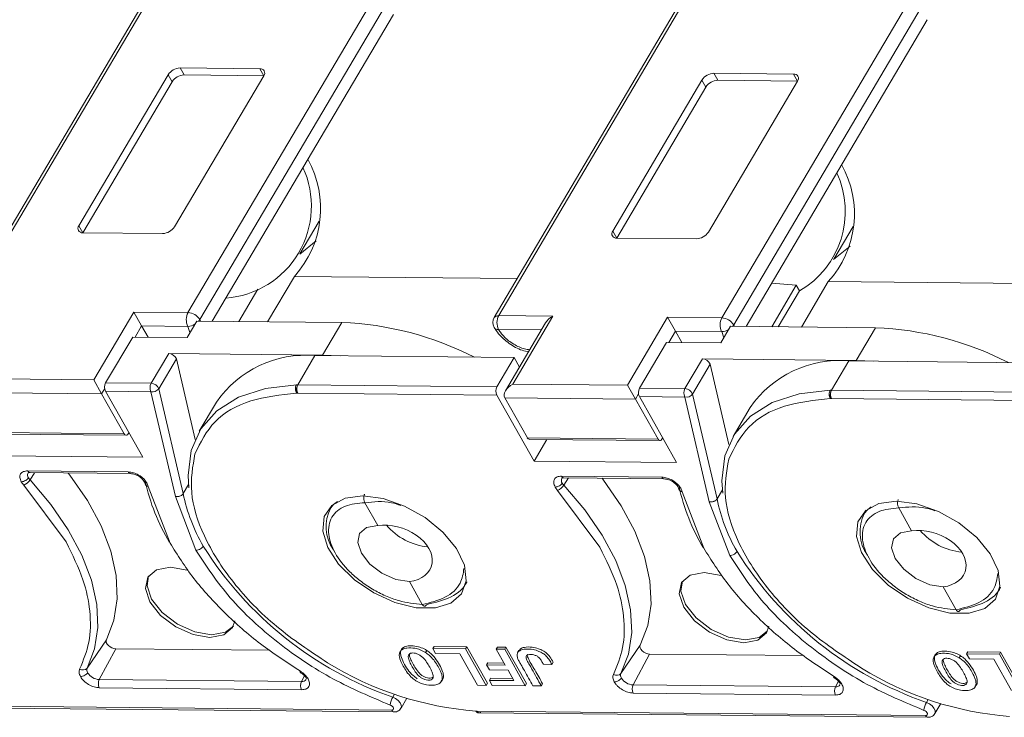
# Model space of a CAD drawing. Header units: millimetres. Extents: x 2978 to 3606, y -417 to 23.
# Tile 20 of 28: x 3307 to 3358, y -91 to -55. Entities that reach past the tile are written whole.
import ezdxf

# ---------------------------------------------------------------- set-up
doc = ezdxf.new("R2010")
doc.units = ezdxf.units.MM

msp = doc.modelspace()

# ---------------------------------------------------------------- linework, layer by layer
at = {"color": 7, "linetype": 'Continuous', "lineweight": 15}
for p, q in [((3313.995, -53.417), (3304.17, -70.046)), ((3304.4, -69.945), (3314.225, -53.316)), ((3325.655, -53.429), (3315.83, -70.059)), ((3326.264, -53.789), (3316.439, -70.418)), ((3341.346, -53.689), (3331.521, -70.318)), ((3331.751, -70.217), (3341.575, -53.588)), ((3353.006, -53.701), (3343.181, -70.331)), ((3353.614, -54.061), (3343.79, -70.69)), ((3317.071, -70.5), (3326.353, -54.79)), ((3344.422, -70.772), (3353.703, -55.062)), ((3314.812, -57.882), (3310.243, -65.615)), ((3315.012, -58.238), (3314.812, -57.882)), ((3315.142, -65.663), (3319.71, -57.931)), ((3319.51, -57.575), (3315.428, -57.535)), ((3315.428, -57.535), (3315.628, -57.89)), ((3319.71, -57.931), (3315.628, -57.89)), ((3319.51, -57.575), (3319.71, -57.931)), ((3346.86, -57.847), (3342.778, -57.807)), ((3342.778, -57.807), (3342.979, -58.162)), ((3346.86, -57.847), (3347.061, -58.203)), ((3315.012, -58.238), (3310.444, -65.97)), ((3342.162, -58.154), (3337.594, -65.887)), ((3342.363, -58.51), (3337.795, -66.242)), ((3342.363, -58.51), (3342.162, -58.154)), ((3342.493, -65.935), (3347.061, -58.203)), ((3347.061, -58.203), (3342.979, -58.162)), ((3321.568, -67.053), (3322.555, -65.384)), ((3310.243, -65.615), (3310.444, -65.97)), ((3310.444, -65.97), (3314.526, -66.011)), ((3337.594, -65.887), (3337.795, -66.242)), ((3348.919, -67.325), (3349.905, -65.655)), ((3322.399, -66.394), (3321.558, -67.071)), ((3337.795, -66.242), (3341.877, -66.283)), ((3349.749, -66.666), (3348.908, -67.343)), ((3321.284, -68.205), (3319.911, -70.528)), ((3321.284, -68.205), (3332.702, -68.318)), ((3345.735, -68.549), (3346.999, -68.66)), ((3348.634, -68.477), (3347.262, -70.8)), ((3348.634, -68.477), (3360.053, -68.59)), ((3318.435, -70.513), (3319.411, -68.862)), ((3345.744, -70.785), (3346.999, -68.66)), ((3347.16, -68.945), (3346.072, -70.788)), ((3346.999, -68.66), (3347.16, -68.945)), ((3313.054, -70.031), (3311.001, -73.506)), ((3315.83, -70.059), (3313.054, -70.031)), ((3313.456, -70.742), (3313.054, -70.031)), ((3315.78, -71.344), (3316.283, -70.492)), ((3316.283, -70.492), (3323.706, -70.566)), ((3316.439, -70.418), (3316.479, -70.494)), ((3323.706, -70.566), (3322.72, -72.235)), ((3334.527, -70.244), (3331.751, -70.217)), ((3334.15, -70.594), (3332.097, -74.07)), ((3332.473, -73.72), (3334.527, -70.244)), ((3340.405, -70.303), (3338.352, -73.778)), ((3343.181, -70.331), (3340.405, -70.303)), ((3340.806, -71.014), (3340.405, -70.303)), ((3313.116, -71.318), (3313.456, -70.742)), ((3313.784, -71.324), (3313.456, -70.742)), ((3313.456, -70.742), (3315.823, -70.766)), ((3315.823, -70.766), (3315.933, -71.085)), ((3331.744, -70.924), (3333.942, -70.946)), ((3340.466, -71.59), (3340.806, -71.014)), ((3341.134, -71.596), (3340.806, -71.014)), ((3340.806, -71.014), (3343.174, -71.038)), ((3343.13, -71.616), (3343.634, -70.764)), ((3343.174, -71.038), (3343.283, -71.357)), ((3343.634, -70.764), (3351.056, -70.838)), ((3343.79, -70.69), (3343.83, -70.766)), ((3351.056, -70.838), (3350.07, -72.507)), ((3311.611, -73.66), (3312.996, -71.316)), ((3312.996, -71.316), (3315.78, -71.344)), ((3338.962, -73.932), (3340.347, -71.588)), ((3340.347, -71.588), (3343.13, -71.616)), ((3314.841, -72.157), (3313.939, -73.683)), ((3314.332, -73.961), (3315.234, -72.434)), ((3322.72, -72.235), (3314.841, -72.157)), ((3315.234, -72.434), (3316.195, -76.552)), ((3321.455, -73.758), (3322.337, -72.267)), ((3332.543, -72.368), (3322.341, -72.267)), ((3322.72, -72.235), (3323.624, -72.279)), ((3332.543, -72.368), (3331.662, -73.859)), ((3332.543, -72.368), (3332.816, -72.852)), ((3342.191, -72.429), (3341.289, -73.955)), ((3350.07, -72.507), (3342.191, -72.429)), ((3348.806, -74.03), (3349.687, -72.538)), ((3359.894, -72.64), (3349.692, -72.539)), ((3350.07, -72.507), (3350.974, -72.551)), ((3341.682, -74.233), (3342.584, -72.706)), ((3342.584, -72.706), (3343.546, -76.824)), ((3311.001, -73.506), (3305.123, -73.448)), ((3311.402, -74.217), (3311.001, -73.506)), ((3304.708, -74.151), (3311.402, -74.217)), ((3311.402, -74.217), (3311.562, -73.947)), ((3311.607, -74.089), (3313.512, -77.466)), ((3313.934, -74.112), (3311.607, -74.089)), ((3313.939, -73.683), (3311.611, -73.66)), ((3315.187, -79.478), (3313.934, -74.112)), ((3315.585, -79.33), (3314.332, -73.961)), ((3321.384, -73.762), (3321.453, -73.758)), ((3331.662, -73.859), (3321.453, -73.758)), ((3338.352, -73.778), (3332.473, -73.72)), ((3338.753, -74.489), (3338.352, -73.778)), ((3341.289, -73.955), (3338.962, -73.932)), ((3348.734, -74.034), (3348.804, -74.03)), ((3359.012, -74.131), (3348.804, -74.03)), ((3311.402, -74.217), (3312.561, -76.272)), ((3317.289, -74.645), (3316.407, -76.139)), ((3321.451, -74.187), (3321.391, -74.186)), ((3331.658, -74.288), (3321.451, -74.187)), ((3333.563, -77.665), (3331.658, -74.288)), ((3332.058, -74.423), (3338.753, -74.489)), ((3333.217, -76.477), (3332.058, -74.423)), ((3338.753, -74.489), (3338.913, -74.219)), ((3338.753, -74.489), (3339.912, -76.544)), ((3338.958, -74.361), (3340.863, -77.738)), ((3341.285, -74.384), (3338.958, -74.361)), ((3342.538, -79.75), (3341.285, -74.384)), ((3342.936, -79.602), (3341.682, -74.233)), ((3348.802, -74.459), (3348.741, -74.458)), ((3359.008, -74.56), (3348.802, -74.459)), ((3344.64, -74.917), (3343.758, -76.411)), ((3312.561, -76.272), (3305.867, -76.205)), ((3305.968, -76.28), (3312.663, -76.346)), ((3339.912, -76.544), (3333.217, -76.477)), ((3333.318, -76.552), (3340.013, -76.618)), ((3334.215, -76.56), (3333.563, -77.665)), ((3313.512, -77.466), (3306.212, -77.393)), ((3340.863, -77.738), (3333.563, -77.665)), ((3307.62, -78.167), (3312.761, -78.218)), ((3307.637, -78.276), (3307.641, -78.271)), ((3307.97, -78.259), (3307.736, -78.631)), ((3307.742, -78.257), (3312.884, -78.308)), ((3334.97, -78.439), (3340.112, -78.49)), ((3334.988, -78.548), (3334.991, -78.542)), ((3335.321, -78.531), (3335.086, -78.903)), ((3335.093, -78.529), (3340.235, -78.58)), ((3307.418, -78.897), (3307.29, -78.724)), ((3309.58, -81.808), (3307.418, -78.897)), ((3313.727, -78.788), (3313.793, -78.96)), ((3313.793, -78.96), (3314.91, -81.861)), ((3315.585, -79.33), (3315.859, -78.867)), ((3334.769, -79.169), (3334.641, -78.996)), ((3336.93, -82.08), (3334.769, -79.169)), ((3341.077, -79.06), (3341.143, -79.232)), ((3342.936, -79.602), (3343.21, -79.139)), ((3316.237, -82.23), (3315.187, -79.478)), ((3341.143, -79.232), (3342.261, -82.133)), ((3323.23, -79.907), (3323.074, -80.171)), ((3325.553, -80.965), (3324.894, -79.797)), ((3343.588, -82.502), (3342.538, -79.75)), ((3350.581, -80.179), (3350.425, -80.443)), ((3352.904, -81.237), (3352.245, -80.068)), ((3327.834, -85.007), (3327.174, -83.839)), ((3355.184, -85.279), (3354.525, -84.111)), ((3310.663, -88.265), (3311.648, -86.818)), ((3312.128, -87.274), (3311.285, -88.856)), ((3320.023, -87.352), (3312.128, -87.274)), ((3328.437, -87.16), (3328.374, -87.266)), ((3328.374, -87.266), (3328.519, -87.523)), ((3330.052, -87.283), (3328.374, -87.266)), ((3328.437, -87.16), (3330.114, -87.176)), ((3330.052, -87.283), (3330.114, -87.176)), ((3330.114, -87.176), (3331.168, -89.044)), ((3331.624, -87.298), (3331.687, -87.192)), ((3331.687, -87.192), (3332.121, -87.196)), ((3332.058, -87.303), (3332.121, -87.196)), ((3332.121, -87.196), (3333.175, -89.064)), ((3338.013, -88.537), (3338.998, -87.09)), ((3328.061, -87.36), (3327.998, -87.467)), ((3328.519, -87.523), (3329.762, -87.535)), ((3329.762, -87.535), (3330.671, -89.147)), ((3331.105, -89.151), (3330.052, -87.283)), ((3332.058, -87.303), (3331.624, -87.298)), ((3331.624, -87.298), (3332.085, -88.115)), ((3333.112, -89.171), (3332.058, -87.303)), ((3332.784, -87.37), (3332.721, -87.476)), ((3339.478, -87.546), (3338.636, -89.128)), ((3347.374, -87.624), (3339.478, -87.546)), ((3355.411, -87.632), (3355.348, -87.739)), ((3355.787, -87.432), (3355.724, -87.538)), ((3355.724, -87.538), (3355.869, -87.795)), ((3357.402, -87.555), (3355.724, -87.538)), ((3355.787, -87.432), (3357.465, -87.448)), ((3357.402, -87.555), (3357.465, -87.448)), ((3358.456, -89.423), (3357.402, -87.555)), ((3357.465, -87.448), (3358.519, -89.316)), ((3331.196, -87.999), (3331.133, -88.105)), ((3331.277, -88.362), (3331.133, -88.105)), ((3332.085, -88.115), (3331.133, -88.105)), ((3331.196, -87.999), (3332.024, -88.007)), ((3334.041, -88.073), (3334.475, -88.078)), ((3334.475, -88.078), (3334.538, -87.971)), ((3355.869, -87.795), (3357.113, -87.807)), ((3357.113, -87.807), (3358.022, -89.419)), ((3321.651, -88.959), (3321.807, -88.667)), ((3332.229, -88.371), (3331.277, -88.362)), ((3332.533, -88.91), (3332.229, -88.371)), ((3321.651, -88.959), (3311.285, -88.856)), ((3321.653, -89.376), (3311.287, -89.273)), ((3328.815, -88.943), (3328.878, -88.837)), ((3330.671, -89.147), (3331.105, -89.151)), ((3331.105, -89.151), (3331.168, -89.044)), ((3331.274, -88.897), (3331.337, -88.791)), ((3331.419, -89.154), (3331.274, -88.897)), ((3331.274, -88.897), (3332.533, -88.91)), ((3331.337, -88.791), (3332.472, -88.802)), ((3331.419, -89.154), (3333.112, -89.171)), ((3333.112, -89.171), (3333.175, -89.064)), ((3333.502, -89.175), (3333.936, -89.179)), ((3333.936, -89.179), (3333.999, -89.073)), ((3349.002, -89.231), (3338.636, -89.128)), ((3349.002, -89.231), (3349.157, -88.939)), ((3356.166, -89.215), (3356.229, -89.109)), ((3326.409, -89.605), (3326.32, -89.754)), ((3349.004, -89.648), (3338.638, -89.545)), ((3326.265, -90.425), (3303.285, -90.196)), ((3303.408, -90.286), (3326.388, -90.515)), ((3326.744, -90.325), (3327.045, -89.815)), ((3326.765, -90.268), (3326.744, -90.325)), ((3353.759, -89.877), (3353.67, -90.026)), ((3354.094, -90.597), (3354.395, -90.087)), ((3330.636, -90.468), (3330.575, -90.467)), ((3353.616, -90.697), (3330.636, -90.468)), ((3330.758, -90.558), (3353.739, -90.787)), ((3354.115, -90.54), (3354.094, -90.597))]:
    msp.add_line(p, q, dxfattribs=at)
at = {"color": 7, "linetype": 'Continuous', "lineweight": 15, "flags": 128}
for points in [[(3316.439, -70.418), (3316.391, -70.487), (3316.386, -70.493)], [(3343.79, -70.69), (3343.741, -70.759), (3343.736, -70.765)], [(3315.877, -79.031), (3315.835, -78.407), (3315.991, -77.129), (3316.486, -76.011), (3317.304, -75.09), (3318.418, -74.394), (3319.793, -73.947), (3321.384, -73.762)], [(3343.228, -79.303), (3343.185, -78.679), (3343.342, -77.401), (3343.837, -76.283), (3344.654, -75.362), (3345.768, -74.666), (3347.143, -74.219), (3348.734, -74.034)], [(3312.561, -76.272), (3312.597, -76.318), (3312.64, -76.343), (3312.685, -76.343), (3312.728, -76.32), (3312.765, -76.275), (3312.792, -76.213), (3312.796, -76.197)], [(3339.912, -76.544), (3339.948, -76.59), (3339.99, -76.615), (3340.035, -76.615), (3340.078, -76.592), (3340.115, -76.547), (3340.142, -76.485), (3340.147, -76.469)], [(3310.663, -88.265), (3311.048, -87.274), (3311.215, -86.18), (3311.16, -85.003), (3310.885, -83.764), (3310.395, -82.484), (3309.698, -81.186), (3308.806, -79.895), (3307.736, -78.631)], [(3311.648, -86.818), (3312.036, -85.819), (3312.204, -84.716), (3312.149, -83.529), (3311.872, -82.28), (3311.378, -80.989), (3310.675, -79.681), (3309.776, -78.379), (3309.696, -78.276)], [(3338.998, -87.09), (3339.387, -86.091), (3339.555, -84.988), (3339.5, -83.801), (3339.223, -82.552), (3338.728, -81.261), (3338.025, -79.953), (3337.126, -78.651), (3337.047, -78.548)], [(3338.013, -88.537), (3338.398, -87.546), (3338.565, -86.452), (3338.511, -85.275), (3338.236, -84.036), (3337.745, -82.756), (3337.048, -81.458), (3336.157, -80.167), (3335.086, -78.903)], [(3324.781, -79.451), (3325.828, -79.588), (3326.926, -79.97), (3327.978, -80.561), (3328.89, -81.309), (3329.582, -82.148), (3329.991, -83.004), (3330.082, -83.8), (3329.846, -84.465), (3329.304, -84.94), (3328.505, -85.184), (3327.52, -85.174), (3326.435, -84.912), (3325.348, -84.42), (3324.355, -83.743), (3323.544, -82.94), (3322.987, -82.083), (3322.734, -81.248), (3322.808, -80.509), (3323.201, -79.933), (3323.878, -79.569), (3324.781, -79.451)], [(3323.145, -80.064), (3323.291, -79.895), (3323.491, -79.73)], [(3352.131, -79.723), (3353.178, -79.86), (3354.276, -80.242), (3355.328, -80.833), (3356.241, -81.581), (3356.932, -82.42), (3357.341, -83.276), (3357.432, -84.072), (3357.196, -84.737), (3356.655, -85.212), (3355.856, -85.456), (3354.87, -85.446), (3353.786, -85.184), (3352.698, -84.692), (3351.705, -84.015), (3350.894, -83.212), (3350.338, -82.355), (3350.085, -81.52), (3350.158, -80.781), (3350.551, -80.205), (3351.229, -79.841), (3352.131, -79.723)], [(3350.495, -80.336), (3350.641, -80.167), (3350.841, -80.002)], [(3327.174, -83.839), (3326.481, -83.723), (3325.77, -83.407), (3325.15, -82.937), (3324.714, -82.386), (3324.529, -81.837), (3324.624, -81.374), (3324.984, -81.068), (3325.553, -80.965)], [(3354.525, -84.111), (3353.832, -83.995), (3353.121, -83.678), (3352.5, -83.209), (3352.065, -82.658), (3351.88, -82.109), (3351.975, -81.646), (3352.334, -81.34), (3352.904, -81.237)], [(3316.957, -86.697), (3316.09, -86.552), (3315.202, -86.156), (3314.426, -85.569), (3313.881, -84.88), (3313.65, -84.194), (3313.769, -83.616), (3314.218, -83.233), (3314.93, -83.104), (3315.796, -83.249), (3315.841, -83.263)], [(3313.814, -83.547), (3313.734, -84.052), (3313.965, -84.738), (3314.51, -85.427), (3315.286, -86.014), (3316.174, -86.41), (3317.04, -86.555)], [(3344.307, -86.969), (3343.441, -86.824), (3342.552, -86.428), (3341.776, -85.841), (3341.232, -85.152), (3341.001, -84.466), (3341.119, -83.888), (3341.568, -83.505), (3342.28, -83.376), (3343.147, -83.521), (3343.191, -83.535)], [(3341.165, -83.819), (3341.085, -84.324), (3341.316, -85.01), (3341.86, -85.699), (3342.636, -86.286), (3343.525, -86.682), (3344.391, -86.827)], [(3318.231, -85.854), (3318.118, -86.185), (3317.669, -86.568), (3316.957, -86.697)], [(3317.04, -86.555), (3317.752, -86.426), (3318.156, -86.112)], [(3345.582, -86.126), (3345.468, -86.457), (3345.019, -86.84), (3344.307, -86.969)], [(3344.391, -86.827), (3345.103, -86.698), (3345.507, -86.384)], [(3311.648, -86.818), (3311.632, -86.881), (3311.646, -86.955), (3311.687, -87.033), (3311.753, -87.108), (3311.837, -87.175), (3311.933, -87.228), (3312.033, -87.261), (3312.128, -87.274)], [(3338.998, -87.09), (3338.983, -87.153), (3338.996, -87.227), (3339.038, -87.305), (3339.103, -87.38), (3339.188, -87.447), (3339.284, -87.5), (3339.383, -87.533), (3339.478, -87.546)], [(3321.587, -88.43), (3321.571, -88.453), (3321.56, -88.469), (3321.555, -88.475), (3321.554, -88.474)], [(3348.937, -88.701), (3348.921, -88.725), (3348.911, -88.741), (3348.905, -88.747), (3348.905, -88.746)], [(3326.32, -89.754), (3326.469, -89.827), (3326.6, -89.925), (3326.7, -90.04), (3326.757, -90.158), (3326.765, -90.267), (3326.765, -90.268)], [(3326.189, -90.158), (3326.248, -90.187), (3326.3, -90.226), (3326.339, -90.271), (3326.362, -90.318), (3326.365, -90.361), (3326.349, -90.395), (3326.314, -90.417), (3326.265, -90.425)], [(3353.67, -90.026), (3353.819, -90.098), (3353.951, -90.197), (3354.051, -90.312), (3354.108, -90.43), (3354.116, -90.538), (3354.115, -90.54)], [(3353.539, -90.43), (3353.598, -90.459), (3353.651, -90.498), (3353.69, -90.543), (3353.713, -90.59), (3353.716, -90.633), (3353.699, -90.667), (3353.664, -90.689), (3353.616, -90.697)]]:
    msp.add_lwpolyline(points, dxfattribs=at)
at = {"color": 7, "linetype": 'Continuous', "lineweight": 15}
for centre, radius, start, end in [((3315.455, -58.303), 0.769, 92.0373, 146.8179), ((3315.656, -58.658), 0.769, 92.0373, 146.8179), ((3319.543, -57.791), 0.218, 320.211, 98.6442), ((3342.806, -58.575), 0.769, 92.0373, 146.8179), ((3346.893, -58.063), 0.218, 320.211, 98.6442), ((3343.006, -58.93), 0.769, 92.0373, 146.8179), ((3317.467, -64.734), 5.158, 317.7133, 29.2632), ((3344.818, -65.006), 5.158, 317.7133, 29.2632), ((3317.427, -64.606), 4.727, 274.1355, 24.7144), ((3344.808, -64.878), 4.699, 300.0432, 24.8613), ((3310.411, -65.754), 0.218, 140.211, 278.6442), ((3314.499, -65.243), 0.769, 272.0373, 326.8179), ((3337.762, -66.026), 0.218, 140.211, 278.6442), ((3341.849, -65.515), 0.769, 272.0373, 326.8179), ((3316.509, -70.419), 0.768, 152.0331, 206.8221), ((3315.788, -70.826), 0.768, 32.0331, 86.8221), ((3323.072, -86.884), 16.331, 62.8879, 87.7746), ((3331.951, -70.572), 0.5, 149.4249, 209.4276), ((3331.724, -70.467), 0.251, 83.81, 143.7347), ((3332.429, -70.577), 0.768, 152.0331, 206.8221), ((3343.859, -70.691), 0.768, 152.0331, 206.8221), ((3343.138, -71.098), 0.768, 32.0331, 86.8221), ((3315.803, -70.033), 0.733, 271.5901, 301.3961), ((3331.716, -70.686), 0.24, 213.4737, 276.6896), ((3343.153, -70.305), 0.733, 271.5901, 301.3961), ((3350.422, -87.156), 16.331, 62.8879, 87.7746), ((3314.827, -72.593), 0.437, 21.3105, 88.2063), ((3321.842, -77.763), 5.518, 84.9102, 145.6013), ((3342.178, -72.865), 0.437, 21.3105, 88.2063), ((3349.193, -78.035), 5.518, 84.9102, 145.6013), ((3312.023, -73.879), 0.466, 152.0331, 206.8221), ((3314.35, -73.902), 0.466, 152.0331, 206.8221), ((3314.021, -73.741), 0.38, 256.8367, 324.7558), ((3313.925, -74.12), 0.437, 21.3105, 88.2063), ((3321.874, -73.975), 0.473, 164.9284, 206.5629), ((3332.073, -74.078), 0.466, 152.0331, 206.8221), ((3339.373, -74.15), 0.466, 152.0331, 206.8221), ((3341.701, -74.174), 0.466, 152.0331, 206.8221), ((3341.276, -74.392), 0.437, 21.3105, 88.2063), ((3349.225, -74.247), 0.473, 164.9284, 206.5629), ((3341.372, -74.013), 0.38, 256.8367, 324.7558), ((3333.329, -76.43), 0.122, 202.656, 264.887), ((3307.755, -78.111), 0.146, 202.383, 265.1601), ((3307.161, -78.265), 0.682, 292.221, 327.543), ((3307.844, -78.385), 0.234, 152.1267, 216.8181), ((3308.151, -78.241), 0.57, 209.8948, 223.2837), ((3312.897, -78.162), 0.147, 202.4741, 264.2457), ((3323.81, -76.482), 10.407, 192.2476, 210.969), ((3335.194, -78.657), 0.234, 152.1267, 216.8181), ((3335.105, -78.383), 0.146, 202.383, 265.1601), ((3340.248, -78.434), 0.147, 202.4741, 264.2457), ((3313.831, -78.742), 0.221, 203.0502, 259.9946), ((3334.511, -78.537), 0.682, 292.221, 327.543), ((3335.501, -78.513), 0.57, 209.8948, 223.2837), ((3341.182, -79.014), 0.221, 203.0502, 259.9946), ((3351.16, -76.754), 10.407, 192.2476, 210.969), ((3324.282, -77.554), 8.876, 191.5427, 210.202), ((3351.632, -77.826), 8.876, 191.5427, 210.202), ((3324.966, -81.026), 2.059, 152.1644, 215.3955), ((3352.316, -81.298), 2.059, 152.1644, 215.3955), ((3328.439, -78.874), 3.202, 220.2871, 264.4174), ((3355.789, -79.145), 3.202, 220.2871, 264.4174), ((3332.51, -72.024), 18.78, 212.1561, 250.7561), ((3359.86, -72.296), 18.78, 212.1561, 250.7561), ((3310.442, -88.078), 0.289, 235.8263, 319.7248), ((3310.895, -88.36), 0.251, 157.6361, 214.6524), ((3331.867, -73.619), 16.898, 238.2774, 265.6137), ((3359.218, -73.891), 16.898, 238.2774, 265.6137), ((3311.327, -88.104), 0.753, 212.033, 266.8221), ((3337.793, -88.35), 0.289, 235.8263, 319.7248), ((3338.246, -88.632), 0.251, 157.6361, 214.6524), ((3338.677, -88.376), 0.753, 212.033, 266.8221), ((3311.706, -89.062), 0.469, 153.8942, 206.6934), ((3322.072, -89.165), 0.469, 153.8942, 206.6934), ((3321.681, -88.723), 0.238, 262.8197, 327.5993), ((3339.057, -89.334), 0.469, 153.8942, 206.6934), ((3349.423, -89.437), 0.469, 153.8942, 206.6934), ((3349.031, -88.995), 0.238, 262.8197, 327.5993), ((3327.174, -90.255), 0.99, 149.619, 174.3706), ((3354.524, -90.527), 0.99, 149.619, 174.3706), ((3326.405, -90.363), 0.152, 203.8077, 263.7242), ((3330.773, -90.409), 0.15, 203.2684, 264.289), ((3353.755, -90.635), 0.152, 203.8077, 263.7242)]:
    msp.add_arc(centre, radius, start, end, dxfattribs=at)
for centre, major_axis, ratio, start_param, end_param in [((3334.727, -70.6), (-0.616, -0.347), 0.577382, 4.712389, 5.497706), ((3332.674, -74.075), (-0.616, -0.347), 0.577382, 4.712389, 6.283185), ((3326.364, -82.402), (1.936, -0.657), 0.673766, 5.357573, 8.499166), ((3353.714, -82.674), (1.936, -0.657), 0.673766, 5.357573, 8.499166)]:
    msp.add_ellipse(centre, major_axis=major_axis, ratio=ratio, start_param=start_param, end_param=end_param, dxfattribs=at)
for points, knots in [([(3331.516, -70.818), (3331.586, -70.928), (3331.78, -71.229), (3332.269, -71.653), (3332.832, -71.979), (3333.174, -72.043), (3333.282, -72.063)], [0, 0, 0, 0, 0.187855, 0.517251, 0.847779, 1, 1, 1, 1]), ([(3333.34, -71.966), (3333.253, -71.956), (3333.078, -71.937), (3332.797, -71.826), (3332.615, -71.734), (3332.524, -71.68), (3332.512, -71.673), (3332.339, -71.568), (3332.104, -71.385), (3331.927, -71.187), (3331.85, -71.088), (3331.802, -71.021), (3331.764, -70.958), (3331.744, -70.924)], [0, 0, 0, 0, 0.143531, 0.290073, 0.436873, 0.437509, 0.442594, 0.456793, 0.729045, 0.864377, 0.871149, 0.931871, 1, 1, 1, 1]), ([(3321.417, -73.852), (3321.41, -73.875), (3321.397, -73.915), (3321.384, -73.987), (3321.377, -74.059), (3321.379, -74.131), (3321.387, -74.168), (3321.391, -74.186)], [0, 0, 0, 0, 0.200957, 0.349358, 0.590717, 0.801155, 1, 1, 1, 1]), ([(3321.453, -73.758), (3321.446, -73.77), (3321.429, -73.798), (3321.422, -73.832), (3321.417, -73.852)], [0, 0, 0, 0, 0.417545, 1, 1, 1, 1]), ([(3348.768, -74.124), (3348.761, -74.147), (3348.748, -74.187), (3348.734, -74.259), (3348.727, -74.331), (3348.729, -74.403), (3348.737, -74.44), (3348.741, -74.458)], [0, 0, 0, 0, 0.200957, 0.349358, 0.590717, 0.801155, 1, 1, 1, 1]), ([(3348.804, -74.03), (3348.796, -74.042), (3348.779, -74.07), (3348.772, -74.104), (3348.768, -74.124)], [0, 0, 0, 0, 0.417545, 1, 1, 1, 1]), ([(3321.391, -74.186), (3320.574, -74.277), (3318.904, -74.461), (3317.053, -75.543), (3316.476, -76.709), (3316.187, -77.293)], [0, 0, 0, 0, 0.3240454, 0.6620227, 1, 1, 1, 1]), ([(3348.741, -74.458), (3347.924, -74.548), (3346.255, -74.733), (3344.404, -75.815), (3343.826, -76.981), (3343.537, -77.565)], [0, 0, 0, 0, 0.3240454, 0.6620227, 1, 1, 1, 1]), ([(3316.187, -77.293), (3316.073, -77.933), (3315.844, -79.215), (3316.56, -81.525), (3318.052, -83.9), (3320.248, -86.183), (3322.084, -87.398), (3322.982, -87.992)], [0, 0, 0, 0, 0.196619, 0.393237, 0.598309, 0.803381, 1, 1, 1, 1]), ([(3343.537, -77.565), (3343.423, -78.205), (3343.195, -79.487), (3343.911, -81.797), (3345.402, -84.171), (3347.598, -86.455), (3349.434, -87.67), (3350.333, -88.264)], [0, 0, 0, 0, 0.196619, 0.393237, 0.598309, 0.803381, 1, 1, 1, 1]), ([(3307.29, -78.724), (3307.258, -78.65), (3307.194, -78.502), (3307.239, -78.317), (3307.38, -78.189), (3307.54, -78.174), (3307.62, -78.167)], [0, 0, 0, 0, 0.250177, 0.500521, 0.750628, 1, 1, 1, 1]), ([(3307.29, -78.724), (3307.326, -78.721), (3307.401, -78.714), (3307.514, -78.661), (3307.604, -78.594), (3307.64, -78.547), (3307.657, -78.525)], [0, 0, 0, 0, 0.270897, 0.562244, 0.789076, 1, 1, 1, 1]), ([(3307.642, -78.272), (3307.641, -78.272), (3307.639, -78.274), (3307.675, -78.259), (3307.717, -78.257), (3307.742, -78.257)], [0, 0, 0, 0, 0.2063655, 0.51494, 1, 1, 1, 1]), ([(3312.761, -78.218), (3312.851, -78.227), (3313.025, -78.245), (3313.269, -78.355), (3313.45, -78.476), (3313.608, -78.613), (3313.682, -78.722), (3313.727, -78.788)], [0, 0, 0, 0, 0.249471, 0.485923, 0.631324, 0.776361, 1, 1, 1, 1]), ([(3312.882, -78.308), (3312.921, -78.31), (3312.999, -78.316), (3313.125, -78.351), (3313.248, -78.405), (3313.363, -78.476), (3313.464, -78.558), (3313.545, -78.648), (3313.603, -78.741), (3313.62, -78.8), (3313.628, -78.829)], [0, 0, 0, 0, 0.127289, 0.253904, 0.379855, 0.505152, 0.629805, 0.753823, 0.877218, 1, 1, 1, 1]), ([(3334.641, -78.996), (3334.609, -78.922), (3334.545, -78.774), (3334.589, -78.589), (3334.73, -78.461), (3334.89, -78.446), (3334.97, -78.439)], [0, 0, 0, 0, 0.250177, 0.500521, 0.750628, 1, 1, 1, 1]), ([(3334.992, -78.544), (3334.992, -78.544), (3334.989, -78.546), (3335.025, -78.531), (3335.067, -78.529), (3335.093, -78.529)], [0, 0, 0, 0, 0.206366, 0.51494, 1, 1, 1, 1]), ([(3340.112, -78.49), (3340.201, -78.499), (3340.375, -78.517), (3340.62, -78.627), (3340.801, -78.748), (3340.959, -78.885), (3341.033, -78.994), (3341.077, -79.06)], [0, 0, 0, 0, 0.2494712, 0.4859232, 0.6313242, 0.7763613, 1, 1, 1, 1]), ([(3340.232, -78.58), (3340.271, -78.582), (3340.349, -78.588), (3340.475, -78.623), (3340.599, -78.677), (3340.714, -78.747), (3340.815, -78.83), (3340.895, -78.92), (3340.954, -79.013), (3340.97, -79.072), (3340.978, -79.101)], [0, 0, 0, 0, 0.127289, 0.253904, 0.379855, 0.505152, 0.629805, 0.753823, 0.877218, 1, 1, 1, 1]), ([(3334.641, -78.996), (3334.677, -78.993), (3334.752, -78.986), (3334.865, -78.933), (3334.954, -78.866), (3334.99, -78.819), (3335.007, -78.797)], [0, 0, 0, 0, 0.270897, 0.562244, 0.789076, 1, 1, 1, 1]), ([(3315.585, -79.33), (3315.57, -79.352), (3315.536, -79.398), (3315.463, -79.445), (3315.389, -79.472), (3315.325, -79.486), (3315.255, -79.49), (3315.21, -79.482), (3315.187, -79.478)], [0, 0, 0, 0, 0.1972311, 0.4291582, 0.558746, 0.6970864, 0.8441733, 1, 1, 1, 1]), ([(3324.894, -79.797), (3324.882, -79.771), (3324.861, -79.729), (3324.843, -79.653), (3324.836, -79.588), (3324.836, -79.522), (3324.843, -79.458), (3324.856, -79.404), (3324.868, -79.377), (3324.872, -79.368)], [0, 0, 0, 0, 0.204049, 0.340626, 0.499474, 0.615725, 0.75984, 0.920238, 1, 1, 1, 1]), ([(3324.894, -79.797), (3325.347, -79.747), (3325.954, -79.682), (3326.58, -79.885), (3326.738, -79.936)], [0, 0, 0, 0, 0.747581, 1, 1, 1, 1]), ([(3342.936, -79.602), (3342.92, -79.624), (3342.887, -79.67), (3342.813, -79.716), (3342.74, -79.744), (3342.675, -79.758), (3342.605, -79.762), (3342.561, -79.754), (3342.538, -79.75)], [0, 0, 0, 0, 0.197231, 0.429158, 0.558746, 0.697086, 0.844173, 1, 1, 1, 1]), ([(3352.245, -80.068), (3352.232, -80.043), (3352.211, -80.001), (3352.193, -79.925), (3352.186, -79.86), (3352.186, -79.794), (3352.193, -79.73), (3352.207, -79.676), (3352.219, -79.649), (3352.223, -79.64)], [0, 0, 0, 0, 0.204049, 0.340626, 0.499474, 0.615725, 0.75984, 0.920238, 1, 1, 1, 1]), ([(3327.834, -85.007), (3327.436, -84.969), (3326.826, -84.909), (3325.944, -84.576), (3325.276, -84.234), (3324.653, -83.812), (3323.951, -83.203), (3323.301, -82.372), (3323.015, -81.544), (3323.033, -80.942), (3323.185, -80.528), (3323.473, -80.195), (3323.986, -79.876), (3324.536, -79.828), (3324.894, -79.797)], [0, 0, 0, 0, 0.120094, 0.184653, 0.250509, 0.316292, 0.380636, 0.5, 0.619364, 0.683708, 0.749491, 0.815347, 0.879906, 1, 1, 1, 1]), ([(3355.184, -85.279), (3354.787, -85.241), (3354.176, -85.181), (3353.295, -84.848), (3352.626, -84.506), (3352.003, -84.084), (3351.302, -83.475), (3350.652, -82.643), (3350.366, -81.816), (3350.384, -81.213), (3350.536, -80.8), (3350.824, -80.467), (3351.337, -80.148), (3351.887, -80.1), (3352.245, -80.068)], [0, 0, 0, 0, 0.120094, 0.184653, 0.250509, 0.316292, 0.380636, 0.5, 0.619364, 0.683708, 0.749491, 0.815347, 0.879906, 1, 1, 1, 1]), ([(3352.245, -80.068), (3352.698, -80.019), (3353.304, -79.954), (3353.93, -80.157), (3354.088, -80.208)], [0, 0, 0, 0, 0.747581, 1, 1, 1, 1]), ([(3310.28, -88.317), (3310.465, -87.874), (3310.84, -86.972), (3310.857, -85.406), (3310.506, -83.671), (3309.904, -82.461), (3309.58, -81.808)], [0, 0, 0, 0, 0.244254, 0.496621, 0.728157, 1, 1, 1, 1]), ([(3314.91, -81.861), (3315.292, -82.469), (3316.055, -83.687), (3317.659, -85.437), (3319.5, -87.061), (3320.894, -87.975), (3321.587, -88.43)], [0, 0, 0, 0, 0.252852, 0.506156, 0.754853, 1, 1, 1, 1]), ([(3316.237, -82.23), (3316.275, -82.226), (3316.352, -82.219), (3316.469, -82.163), (3316.56, -82.091), (3316.594, -82.043), (3316.611, -82.019)], [0, 0, 0, 0, 0.270259, 0.562427, 0.789735, 1, 1, 1, 1]), ([(3326.189, -90.158), (3325.207, -89.747), (3323.188, -88.901), (3320.351, -86.983), (3317.861, -84.706), (3316.776, -83.051), (3316.237, -82.23)], [0, 0, 0, 0, 0.2378547, 0.4889112, 0.7463429, 1, 1, 1, 1]), ([(3337.631, -88.589), (3337.816, -88.146), (3338.191, -87.244), (3338.207, -85.678), (3337.856, -83.943), (3337.255, -82.733), (3336.93, -82.08)], [0, 0, 0, 0, 0.244254, 0.496621, 0.728157, 1, 1, 1, 1]), ([(3342.261, -82.133), (3342.642, -82.741), (3343.406, -83.959), (3345.009, -85.709), (3346.85, -87.333), (3348.245, -88.247), (3348.937, -88.701)], [0, 0, 0, 0, 0.252852, 0.506156, 0.754853, 1, 1, 1, 1]), ([(3343.588, -82.502), (3343.625, -82.498), (3343.703, -82.491), (3343.82, -82.434), (3343.91, -82.363), (3343.945, -82.315), (3343.961, -82.291)], [0, 0, 0, 0, 0.270259, 0.562427, 0.789735, 1, 1, 1, 1]), ([(3353.539, -90.43), (3352.557, -90.019), (3350.538, -89.173), (3347.702, -87.255), (3345.212, -84.978), (3344.126, -83.323), (3343.588, -82.502)], [0, 0, 0, 0, 0.237855, 0.488911, 0.746343, 1, 1, 1, 1]), ([(3329.969, -83.159), (3329.93, -83.419), (3329.84, -84.018), (3329.07, -84.716), (3328.243, -84.911), (3327.834, -85.007)], [0, 0, 0, 0, 0.279487, 0.643591, 1, 1, 1, 1]), ([(3357.319, -83.431), (3357.28, -83.691), (3357.19, -84.29), (3356.421, -84.988), (3355.593, -85.183), (3355.184, -85.279)], [0, 0, 0, 0, 0.279487, 0.643591, 1, 1, 1, 1]), ([(3330.114, -83.849), (3330.113, -83.852), (3329.981, -84.178), (3329.369, -84.692), (3328.512, -84.902), (3328.083, -85.006)], [0, 0, 0, 0, 0.004958, 0.502783, 1, 1, 1, 1]), ([(3357.465, -84.121), (3357.464, -84.124), (3357.331, -84.45), (3356.719, -84.964), (3355.862, -85.173), (3355.434, -85.278)], [0, 0, 0, 0, 0.004958, 0.502783, 1, 1, 1, 1]), ([(3328.055, -85.01), (3328.048, -85.022), (3328.032, -85.053), (3327.999, -85.084), (3327.963, -85.099), (3327.924, -85.097), (3327.878, -85.073), (3327.848, -85.03), (3327.834, -85.007)], [0, 0, 0, 0, 0.1177988, 0.2924062, 0.4522723, 0.5724292, 0.7830569, 1, 1, 1, 1]), ([(3355.406, -85.282), (3355.399, -85.294), (3355.382, -85.325), (3355.35, -85.356), (3355.314, -85.371), (3355.274, -85.369), (3355.228, -85.345), (3355.199, -85.302), (3355.184, -85.279)], [0, 0, 0, 0, 0.117799, 0.292406, 0.452272, 0.572429, 0.783057, 1, 1, 1, 1]), ([(3327.998, -87.467), (3327.907, -87.417), (3327.726, -87.317), (3327.391, -87.233), (3327.076, -87.223), (3326.809, -87.294), (3326.67, -87.436), (3326.647, -87.618), (3326.687, -87.798), (3326.766, -88.002), (3326.894, -88.244), (3327.073, -88.515), (3327.278, -88.751), (3327.445, -88.87), (3327.51, -88.916)], [0, 0, 0, 0, 0.077726, 0.155352, 0.276594, 0.36227, 0.448522, 0.525591, 0.586453, 0.64883, 0.745829, 0.844558, 0.939133, 1, 1, 1, 1]), ([(3327.573, -88.809), (3327.499, -88.756), (3327.305, -88.616), (3326.986, -88.213), (3326.751, -87.789), (3326.704, -87.422), (3326.789, -87.254), (3326.98, -87.144), (3327.27, -87.114), (3327.604, -87.153), (3327.882, -87.255), (3328.018, -87.335), (3328.061, -87.36)], [0, 0, 0, 0, 0.068925, 0.181835, 0.429589, 0.512717, 0.596699, 0.671038, 0.773392, 0.880953, 0.962175, 1, 1, 1, 1]), ([(3332.791, -87.374), (3332.812, -87.342), (3332.869, -87.258), (3333.101, -87.185), (3333.421, -87.176), (3333.759, -87.252), (3334.015, -87.363), (3334.223, -87.512), (3334.403, -87.72), (3334.489, -87.878), (3334.538, -87.971)], [0, 0, 0, 0, 0.078606, 0.206939, 0.406175, 0.546878, 0.649142, 0.736313, 0.84596, 1, 1, 1, 1]), ([(3327.123, -87.621), (3327.119, -87.646), (3327.102, -87.742), (3327.223, -88.032), (3327.409, -88.364), (3327.628, -88.662), (3327.815, -88.793), (3327.965, -88.862), (3328.113, -88.893), (3328.244, -88.884), (3328.338, -88.839), (3328.37, -88.787), (3328.385, -88.762)], [0, 0, 0, 0, 0.049968, 0.193018, 0.475404, 0.617015, 0.680621, 0.743737, 0.81298, 0.874323, 0.941059, 1, 1, 1, 1]), ([(3328.385, -88.762), (3328.391, -88.739), (3328.412, -88.656), (3328.308, -88.377), (3328.125, -88.05), (3327.905, -87.747), (3327.718, -87.603), (3327.566, -87.529), (3327.417, -87.489), (3327.286, -87.488), (3327.175, -87.528), (3327.142, -87.588), (3327.123, -87.621)], [0, 0, 0, 0, 0.047136, 0.170596, 0.457333, 0.600622, 0.668644, 0.736207, 0.798456, 0.860666, 0.924302, 1, 1, 1, 1]), ([(3327.186, -87.514), (3327.182, -87.539), (3327.165, -87.636), (3327.286, -87.926), (3327.472, -88.257), (3327.691, -88.555), (3327.878, -88.686), (3328.028, -88.756), (3328.175, -88.785), (3328.299, -88.78), (3328.349, -88.749), (3328.372, -88.736)], [0, 0, 0, 0, 0.054028, 0.208702, 0.514034, 0.667152, 0.735927, 0.804172, 0.879041, 0.945368, 1, 1, 1, 1]), ([(3327.51, -88.916), (3327.6, -88.965), (3327.78, -89.064), (3328.116, -89.146), (3328.434, -89.154), (3328.705, -89.079), (3328.847, -88.932), (3328.865, -88.743), (3328.82, -88.559), (3328.737, -88.355), (3328.608, -88.117), (3328.428, -87.853), (3328.224, -87.624), (3328.06, -87.51), (3327.998, -87.467)], [0, 0, 0, 0, 0.077118, 0.154064, 0.277592, 0.365915, 0.454804, 0.533143, 0.595307, 0.659002, 0.75277, 0.848192, 0.942337, 1, 1, 1, 1]), ([(3328.061, -87.36), (3328.137, -87.414), (3328.334, -87.556), (3328.653, -87.956), (3328.891, -88.379), (3328.93, -88.735), (3328.883, -88.871), (3328.814, -88.909), (3328.807, -88.913)], [0, 0, 0, 0, 0.117457, 0.305676, 0.706483, 0.844452, 0.983916, 1, 1, 1, 1]), ([(3334.475, -88.078), (3334.437, -88.006), (3334.359, -87.861), (3334.207, -87.664), (3334.014, -87.507), (3333.78, -87.389), (3333.465, -87.296), (3333.135, -87.283), (3332.872, -87.336), (3332.729, -87.439), (3332.677, -87.58), (3332.708, -87.746), (3332.79, -87.916), (3332.914, -88.129), (3333.148, -88.549), (3333.355, -88.915), (3333.502, -89.175)], [0, 0, 0, 0, 0.060966, 0.122555, 0.166943, 0.211374, 0.27887, 0.373201, 0.446631, 0.499185, 0.54401, 0.599254, 0.643956, 0.689261, 0.779896, 1, 1, 1, 1]), ([(3333.936, -89.179), (3333.895, -89.107), (3333.692, -88.748), (3333.454, -88.309), (3333.211, -87.906), (3333.154, -87.763), (3333.145, -87.68), (3333.179, -87.621), (3333.264, -87.579), (3333.392, -87.567), (3333.547, -87.58), (3333.647, -87.623), (3333.697, -87.645)], [0, 0, 0, 0, 0.10516, 0.525798, 0.642954, 0.69438, 0.736747, 0.770674, 0.814759, 0.886948, 0.943322, 1, 1, 1, 1]), ([(3333.223, -87.555), (3333.222, -87.557), (3333.209, -87.573), (3333.214, -87.64), (3333.31, -87.905), (3333.631, -88.397), (3333.871, -88.837), (3333.999, -89.073)], [0, 0, 0, 0, 0.003933, 0.049021, 0.135844, 0.537241, 1, 1, 1, 1]), ([(3333.697, -87.645), (3333.719, -87.658), (3333.775, -87.689), (3333.866, -87.776), (3333.952, -87.909), (3334.009, -88.014), (3334.041, -88.073)], [0, 0, 0, 0, 0.120772, 0.299416, 0.603738, 1, 1, 1, 1]), ([(3355.348, -87.739), (3355.258, -87.689), (3355.077, -87.589), (3354.741, -87.505), (3354.427, -87.495), (3354.16, -87.566), (3354.021, -87.708), (3353.998, -87.89), (3354.037, -88.07), (3354.116, -88.274), (3354.245, -88.516), (3354.424, -88.787), (3354.628, -89.023), (3354.795, -89.142), (3354.861, -89.188)], [0, 0, 0, 0, 0.077726, 0.155352, 0.276594, 0.36227, 0.448522, 0.525591, 0.586453, 0.64883, 0.745829, 0.844558, 0.939133, 1, 1, 1, 1]), ([(3354.924, -89.081), (3354.85, -89.028), (3354.656, -88.888), (3354.337, -88.485), (3354.102, -88.061), (3354.055, -87.694), (3354.14, -87.525), (3354.331, -87.416), (3354.62, -87.386), (3354.955, -87.425), (3355.233, -87.527), (3355.368, -87.607), (3355.411, -87.632)], [0, 0, 0, 0, 0.068925, 0.181835, 0.429589, 0.512717, 0.596699, 0.671038, 0.773392, 0.880953, 0.962175, 1, 1, 1, 1]), ([(3355.736, -89.034), (3355.742, -89.011), (3355.763, -88.928), (3355.659, -88.649), (3355.476, -88.322), (3355.256, -88.019), (3355.068, -87.875), (3354.917, -87.8), (3354.768, -87.761), (3354.637, -87.76), (3354.526, -87.8), (3354.492, -87.86), (3354.474, -87.893)], [0, 0, 0, 0, 0.047136, 0.170596, 0.457333, 0.600622, 0.668644, 0.736207, 0.798456, 0.860666, 0.924302, 1, 1, 1, 1]), ([(3354.861, -89.188), (3354.951, -89.237), (3355.13, -89.336), (3355.466, -89.418), (3355.785, -89.426), (3356.056, -89.351), (3356.198, -89.204), (3356.215, -89.015), (3356.171, -88.831), (3356.087, -88.627), (3355.958, -88.389), (3355.779, -88.125), (3355.575, -87.896), (3355.41, -87.782), (3355.348, -87.739)], [0, 0, 0, 0, 0.077118, 0.154064, 0.277592, 0.365915, 0.454804, 0.533143, 0.595307, 0.659002, 0.75277, 0.848192, 0.942337, 1, 1, 1, 1]), ([(3355.411, -87.632), (3355.487, -87.686), (3355.685, -87.828), (3356.004, -88.228), (3356.241, -88.651), (3356.281, -89.007), (3356.233, -89.143), (3356.165, -89.181), (3356.158, -89.185)], [0, 0, 0, 0, 0.117457, 0.305676, 0.706483, 0.844452, 0.983916, 1, 1, 1, 1]), ([(3354.474, -87.893), (3354.469, -87.918), (3354.452, -88.014), (3354.574, -88.304), (3354.76, -88.636), (3354.979, -88.934), (3355.166, -89.065), (3355.316, -89.134), (3355.464, -89.165), (3355.594, -89.156), (3355.688, -89.11), (3355.721, -89.059), (3355.736, -89.034)], [0, 0, 0, 0, 0.049968, 0.193018, 0.475404, 0.617015, 0.680621, 0.743737, 0.81298, 0.874323, 0.941059, 1, 1, 1, 1]), ([(3354.537, -87.786), (3354.532, -87.811), (3354.515, -87.908), (3354.637, -88.198), (3354.823, -88.529), (3355.042, -88.827), (3355.228, -88.958), (3355.379, -89.028), (3355.526, -89.057), (3355.649, -89.052), (3355.7, -89.021), (3355.723, -89.008)], [0, 0, 0, 0, 0.054028, 0.208702, 0.514034, 0.667152, 0.735927, 0.804172, 0.879041, 0.945368, 1, 1, 1, 1]), ([(3310.322, -88.703), (3310.289, -88.63), (3310.224, -88.487), (3310.262, -88.373), (3310.28, -88.317)], [0, 0, 0, 0, 0.502524, 1, 1, 1, 1]), ([(3310.322, -88.703), (3310.358, -88.7), (3310.433, -88.693), (3310.546, -88.64), (3310.635, -88.573), (3310.671, -88.526), (3310.688, -88.503)], [0, 0, 0, 0, 0.2708724, 0.5622222, 0.789066, 1, 1, 1, 1]), ([(3311.287, -89.273), (3311.198, -89.264), (3311.019, -89.246), (3310.729, -89.113), (3310.522, -88.955), (3310.39, -88.813), (3310.344, -88.739), (3310.322, -88.703)], [0, 0, 0, 0, 0.249007, 0.500519, 0.750159, 0.87592, 1, 1, 1, 1]), ([(3321.554, -88.474), (3321.608, -88.509), (3321.713, -88.576), (3321.819, -88.674), (3321.884, -88.757), (3321.891, -88.795), (3321.895, -88.815)], [0, 0, 0, 0, 0.270141, 0.523627, 0.765192, 1, 1, 1, 1]), ([(3337.672, -88.975), (3337.64, -88.902), (3337.574, -88.758), (3337.612, -88.645), (3337.631, -88.589)], [0, 0, 0, 0, 0.502524, 1, 1, 1, 1]), ([(3337.672, -88.975), (3337.708, -88.972), (3337.783, -88.965), (3337.896, -88.912), (3337.986, -88.845), (3338.022, -88.798), (3338.039, -88.775)], [0, 0, 0, 0, 0.270872, 0.562222, 0.789066, 1, 1, 1, 1]), ([(3348.905, -88.746), (3348.959, -88.781), (3349.064, -88.848), (3349.17, -88.946), (3349.234, -89.029), (3349.242, -89.067), (3349.245, -89.086)], [0, 0, 0, 0, 0.270141, 0.523627, 0.765192, 1, 1, 1, 1]), ([(3321.982, -88.819), (3322.014, -88.89), (3322.062, -88.999), (3322.056, -89.129), (3322.023, -89.218), (3321.961, -89.29), (3321.85, -89.359), (3321.73, -89.369), (3321.653, -89.376)], [0, 0, 0, 0, 0.239443, 0.369505, 0.5, 0.630063, 0.760557, 1, 1, 1, 1]), ([(3338.638, -89.545), (3338.549, -89.536), (3338.369, -89.517), (3338.079, -89.385), (3337.872, -89.227), (3337.741, -89.085), (3337.695, -89.011), (3337.672, -88.975)], [0, 0, 0, 0, 0.2490071, 0.5005195, 0.7501587, 0.8759204, 1, 1, 1, 1]), ([(3349.333, -89.091), (3349.364, -89.162), (3349.413, -89.271), (3349.406, -89.401), (3349.373, -89.49), (3349.311, -89.562), (3349.2, -89.631), (3349.081, -89.641), (3349.004, -89.648)], [0, 0, 0, 0, 0.239443, 0.369505, 0.5, 0.630063, 0.760557, 1, 1, 1, 1]), ([(3326.388, -90.515), (3326.429, -90.512), (3326.512, -90.506), (3326.624, -90.456), (3326.716, -90.378), (3326.748, -90.304), (3326.765, -90.268)], [0, 0, 0, 0, 0.233604, 0.481005, 0.738032, 1, 1, 1, 1]), ([(3330.575, -90.467), (3330.594, -90.486), (3330.632, -90.526), (3330.699, -90.555), (3330.768, -90.562), (3330.808, -90.544), (3330.828, -90.534)], [0, 0, 0, 0, 0.244694, 0.499967, 0.74569, 1, 1, 1, 1]), ([(3330.575, -90.467), (3330.59, -90.491), (3330.614, -90.528), (3330.655, -90.551), (3330.684, -90.559), (3330.703, -90.554), (3330.709, -90.552)], [0, 0, 0, 0, 0.412463, 0.634522, 0.861308, 1, 1, 1, 1]), ([(3330.685, -90.555), (3330.685, -90.555), (3330.684, -90.555), (3330.686, -90.555), (3330.689, -90.554), (3330.692, -90.554), (3330.696, -90.554), (3330.702, -90.555), (3330.719, -90.557), (3330.731, -90.557), (3330.741, -90.558)], [0, 0, 0, 0, 0.119943, 0.250343, 0.304749, 0.354745, 0.403628, 0.455217, 0.579988, 1, 1, 1, 1]), ([(3353.739, -90.787), (3353.779, -90.784), (3353.863, -90.778), (3353.975, -90.728), (3354.067, -90.65), (3354.099, -90.576), (3354.115, -90.539)], [0, 0, 0, 0, 0.233604, 0.481005, 0.738032, 1, 1, 1, 1])]:
    msp.add_open_spline(points, degree=3, knots=knots, dxfattribs=at)
for points in [[(3321.391, -74.186), (3321.375, -74.155), (3321.345, -74.093), (3321.33, -73.974), (3321.341, -73.855), (3321.37, -73.793), (3321.384, -73.762)], [(3348.741, -74.458), (3348.726, -74.427), (3348.695, -74.365), (3348.681, -74.246), (3348.691, -74.126), (3348.72, -74.065), (3348.734, -74.034)], [(3321.587, -88.43), (3321.67, -88.487), (3321.836, -88.603), (3321.934, -88.747), (3321.982, -88.819)], [(3348.937, -88.701), (3349.02, -88.759), (3349.187, -88.875), (3349.284, -89.019), (3349.333, -89.091)]]:
    msp.add_open_spline(points, degree=3, dxfattribs=at)

doc.saveas('drawing.dxf')
